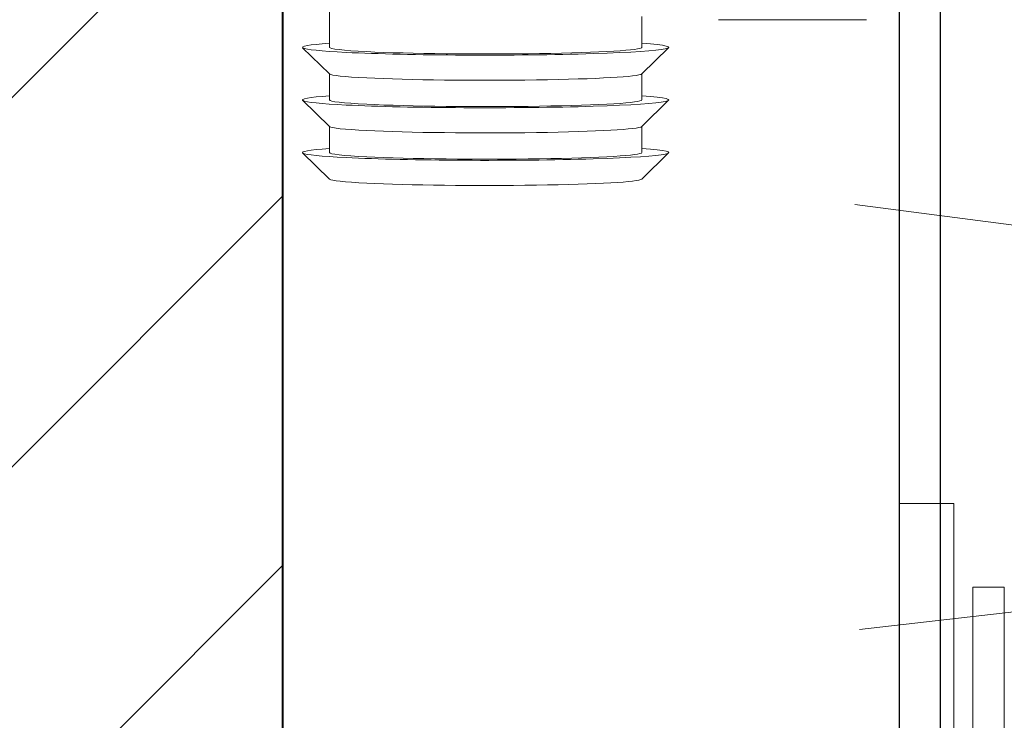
# Model space of a CAD drawing. Header units: millimetres. Extents: x -1893473 to 1546619, y -568027 to 942944.
# Tile 253 of 256: x 170196 to 170495, y -495583 to -495370. Entities that reach past the tile are written whole.
import ezdxf
from ezdxf.enums import TextEntityAlignment as Align

# ---------------------------------------------------------------- set-up
doc = ezdxf.new("R2010")
doc.units = ezdxf.units.MM
doc.header["$LTSCALE"] = 0.2
doc.layers.get('0').update_dxf_attribs({"lineweight": 0})
for name, color, linetype, lineweight in [('!! 0_Opis_pom', 9, 'Continuous', 13), ('!! 1_hatch projektowane ściany', 4, 'Continuous', 5), ('!! 1_OPIS POM NOWE', 140, 'Continuous', 5), ('!! 1_PROJ Sciany', 2, 'Continuous', 40), ('!! 2_wypos-sanitarne', 240, 'Continuous', 9), ('P-Opis nadproża', 150, 'Continuous', 9)]:
    doc.layers.add(name, color=color, linetype=linetype, lineweight=lineweight)
doc.layers.add('!! 1_zabudowa GK', color=33, linetype='Continuous')
doc.layers.add('!!_@ wypos sanit nd', color=7, linetype='Continuous', lineweight=0, plot=False)
doc.layers.add('Powierzchnia', color=140, linetype='Continuous', lineweight=5, plot=False)
doc.styles.add('ARIAL', font='tahoma.ttf')

# ---------------------------------------------------------------- blocks, each defined once
blk = doc.blocks.new('5rtfgvb')
for p, q in [((131001.396, 14775.222), (131016.005, 14776.469)), ((131016.005, 14776.469), (131016.146, 14774.823)), ((131016.146, 14774.823), (131001.537, 14773.575)), ((131004.115, 14773.215), (131013.666, 14774.031)), ((131013.666, 14774.031), (131013.748, 14773.076)), ((131013.748, 14773.076), (131004.196, 14772.26))]:
    blk.add_line(p, q)
blk = doc.blocks.new('A$C4ebe9e89')
for points in [[(-0.24944, 0.17326), (-0.24147, 0.18145)], [(-0.24136, 0.17331), (-0.23341, 0.17331), (-0.22548, 0.18145)], [(-0.22538, 0.17331), (-0.21743, 0.17331), (-0.2095, 0.18145)], [(-0.19567, 0.17331), (-0.20939, 0.17331)], [(-0.24944, 0.07835), (-0.24147, 0.07016)], [(-0.24136, 0.07831), (-0.23341, 0.07831), (-0.22548, 0.07016)], [(-0.22538, 0.07831), (-0.21743, 0.07831), (-0.2095, 0.07016)], [(-0.2, 0.07831), (-0.20939, 0.07831)], [(-0.20099, 0.05497), (-0.20099, 0.00998)]]:
    blk.add_lwpolyline(points)
for centre, major_axis, start_param, end_param in [((-0.24136, 0.12581), (0, 0.0557), 5.733752, 6.988802), ((-0.22538, 0.12581), (0, 0.0557), 5.733752, 6.988802), ((-0.20939, 0.12581), (0, 0.0557), 5.733752, 6.988802), ((-0.24936, 0.12581), (0, 0.0475), 0.043665, 0.705617), ((-0.24136, 0.12581), (0, 0.0475), 0, 0.705617), ((-0.23337, 0.12581), (0, 0.0475), 0.043665, 0.705617), ((-0.22538, 0.12581), (0, 0.0475), 0, 0.705617), ((-0.21738, 0.12581), (0, 0.0475), 0.043665, 0.705617), ((-0.20939, 0.12581), (0, 0.0475), 0, 0.705617), ((-0.24136, 0.12581), (0, 0.0557), 0.705617, 3.691026), ((-0.22538, 0.12581), (0, 0.0557), 0.705617, 3.691026), ((-0.20939, 0.12581), (0, 0.0557), 0.705617, 3.691026), ((-0.24936, 0.12581), (0, 0.0475), 0.705617, 3.097928), ((-0.24136, 0.12581), (0, 0.0475), 0.705617, 3.141593), ((-0.23337, 0.12581), (0, 0.0475), 0.705617, 3.097928), ((-0.22538, 0.12581), (0, 0.0475), 0.705617, 3.141593), ((-0.21738, 0.12581), (0, 0.0475), 0.705617, 3.097928), ((-0.20939, 0.12581), (0, 0.0475), 0.705617, 3.141593)]:
    blk.add_ellipse(centre, major_axis=major_axis, ratio=0.04256, start_param=start_param, end_param=end_param)
blk = doc.blocks.new('A$C2EB40A8D')
at = {"layer": '!! 1_hatch projektowane ściany'}
h = blk.add_hatch(dxfattribs=at)
h.set_pattern_fill('ANSI31', color=256, scale=25)
h.set_pattern_definition([(45, (-604946.8, 1976053.4), (-56.1266008, 56.1266008), [])])
h.paths.add_polyline_path([(9048.87011, -2387.48603), (9048.87011, -2267.48603), (6607.5648, -2267.48603), (6607.5648, -167.48603), (9048.87011, -176.23787), (9048.87011, -47.48603), (6527.5648, -47.48603), (6527.5648, 600.01397), (6407.5648, 600.01397), (6407.5648, -3034.98603), (6527.5648, -3034.98603), (6527.5648, -2387.48603)])
blk.add_lwpolyline([(9048.87011, -2387.48603), (9048.87011, -2267.48603), (6607.5648, -2267.48603), (6607.5648, -167.48603), (9048.87011, -176.23787), (9048.87011, -47.48603), (6527.5648, -47.48603), (6527.5648, 600.01397), (6407.5648, 600.01397), (6407.5648, -3034.98603), (6527.5648, -3034.98603), (6527.5648, -2387.48603)], close=True, dxfattribs=at)
at = {"layer": '!! 1_OPIS POM NOWE'}
for points in [[(6781.55749, -1024.5896), (7811.20781, -1158.49189)], [(6782.92293, -1153.74678), (7806.85799, -1036.71935)]]:
    blk.add_lwpolyline(points, dxfattribs=at)
at = {"layer": '!! 1_PROJ Sciany'}
blk.add_lwpolyline([(6607.5648, -2267.48603), (6607.5648, -167.48603), (9048.87011, -167.48603)], dxfattribs=at)
at = {"layer": '!! 1_zabudowa GK'}
for points in [[(6795.0648, -2267.48603), (6795.0648, -167.48603)], [(6807.5648, -2267.48603), (6807.5648, -167.48603)]]:
    blk.add_lwpolyline(points, dxfattribs=at)
at = {"layer": 'Powierzchnia'}
blk.add_lwpolyline([(6807.5648, -168.20301), (9048.87011, -168.20301), (9048.87011, -2267.48603), (6807.5648, -2267.48603)], close=True, dxfattribs=at)
at = {"layer": '!! 2_wypos-sanitarne', "xscale": 10, "yscale": 10, "zscale": 10, "rotation": 85.11870313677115}
blk.add_blockref('5rtfgvb', (42540.11487, -1319097.33088), dxfattribs=at)
at = {"layer": '!!_@ wypos sanit nd', "xscale": 1000, "yscale": 1000, "zscale": 1000, "rotation": 89.99999999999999}
blk.add_blockref('A$C4ebe9e89', (6795.0648, -767.48142), dxfattribs=at)
at = {"layer": '!! 0_Opis_pom', "ltscale": 0.7, "style": 'ARIAL'}
for tag, p in [('B1,21', (-891.77727, 31796.97458)), ('A1,16', (-13651.31084, 31587.95236)), ('B1,19', (-5798.61305, 31587.22944)), ('B1/17', (-9701.43347, 31565.05244)), ('1,23', (10805.41388, 31565.05244)), ('1,22', (4526.58954, 31507.65132)), ('A1,1', (-16866.13618, 31459.3792)), ('B1,18', (-7791.62894, 31330.08444)), ('B1,20', (-2961.4347, 31167.05787)), ('A1,6', (-19287.17717, 30923.71998)), ('B1,1', (14135.63445, 30913.92963)), ('B1,3', (17346.74696, 30023.81022)), ('B1,4', (29817.71501, 29157.67457)), ('A1,5', (-23454.5385, 28820.77901)), ('A1,2', (-17502.57721, 28602.57524)), ('B1,2D', (2616.16402, 28559.52261)), ('A1,15', (-13651.31084, 28261.46046)), ('B1,4', (29883.58177, 28158.35876)), ('B1,2B', (18801.54781, 27650.12382)), ('B1,2A', (13086.7373, 27376.04393)), ('A1,3', (-16846.27912, 25980.40356)), ('B1,8', (9089.53994, 25356.27639)), ('B1,6', (31915.87888, 23754.79829)), ('A1,4', (-24010.17576, 23559.17399)), ('B1,14', (-11621.32288, 23261.44183)), ('B1,13', (-3080.55208, 22924.09997)), ('B1,5', (29245.49088, 22896.69268)), ('B1,10', (3982.60923, 22874.21277)), ('B1,9', (5634.43488, 22623.92098)), ('B1,2C', (13327.26639, 22378.5328)), ('B1,7', (16398.41175, 22348.28836)), ('B1,11', (5553.20442, 20939.83877)), ('B1,12', (3693.27174, 20628.72148)), ('C1,3', (5969.08376, 16336.01084)), ('C1,2', (11955.93711, 11671.55655)), ('C1,1', (15659.17205, 11415.94196)), ('C1,4', (5140.00888, 9205.5831)), ('C1,5', (5680.4486, 6154.54995)), ('C1,10', (16327.05085, 6080.66085)), ('C1,9', (16526.57171, 3173.45283)), ('C1,6', (6367.37903, 2771.84181)), ('D0,18', (-1981.87701, -110.73158)), ('D0,7', (-13531.42299, -1159.67649)), ('C1,7', (7275.77161, -1303.00991)), ('D0,17', (2064.87671, -1345.69113)), ('D0,3', (-9324.21674, -1442.63631)), ('D0,6', (-17529.61851, -1957.37463)), ('D0,10', (-21369.4432, -2140.60378)), ('D,09', (-12990.08379, -2746.32902)), ('D0,2', (-5516.19514, -3101.87722)), ('D0,16', (2266.73061, -3284.15369)), ('D0,8', (-14357.79539, -3567.69719)), ('D0,5', (-10461.54478, -3629.26575)), ('D0,4', (-8396.53404, -4353.7937)), ('D0,15', (1974.41895, -5205.84774)), ('D0,1', (-5633.49598, -5662.48534)), ('D0,11', (-23334.09291, -6045.78706)), ('D0,12', (-22436.85763, -9302.9678)), ('D0,13', (-22436.85763, -11581.16526)), ('D0,14', (-13645.94445, -11884.57769))]:
    blk.add_attdef(tag, text='', height=119.68, dxfattribs=at).set_placement(p, align=Align.MIDDLE_CENTER)
at = {"layer": '!! 1_OPIS POM NOWE', "style": 'ARIAL'}
for tag, p in [('C1.7A', (7769.3756, 685.765)), ('C1.7C', (7655.80151, -2045.04756)), ('C1.8B', (10935.93068, -2107.41983)), ('C1.8A', (13897.39715, -2120.69016)), ('C1.7B', (8274.43201, -3270.18959)), ('E1.2', (16701.02923, -5331.07351)), ('E1.5E', (21974.23379, -5463.99012)), ('E1.5D', (24989.27391, -5785.36474)), ('E1.1', (8357.81567, -5851.01076)), ('E1.5C', (25222.53959, -6394.64172)), ('E1.5B', (27694.70831, -7009.86571)), ('E1.6', (5279.46063, -8141.28746)), ('E1.5A', (25547.9555, -8495.18994)), ('E1.5G', (23977.19473, -9792.46695)), ('E1.5F', (22414.7084, -9822.66389)), ('E1,4', (13935.69867, -10458.20073)), ('E1.5L', (28030.8296, -11267.7725)), ('E1.3', (5639.18862, -11994.01941)), ('E1.5H', (23988.49716, -12231.38049)), ('E1.5K', (27714.73934, -12977.98364)), ('E1.5I', (22290.68736, -13989.9049)), ('E1.5J', (27095.71534, -16088.17469))]:
    blk.add_attdef(tag, text='', height=119.68, dxfattribs=at).set_placement(p, align=Align.MIDDLE_CENTER)

msp = doc.modelspace()

# ---------------------------------------------------------------- block references
at = {"layer": 'P-Opis nadproża', "color": 4}
msp.add_blockref('A$C2EB40A8D', (163667.94092, -494401.63474), dxfattribs=at)

doc.saveas('drawing.dxf')
